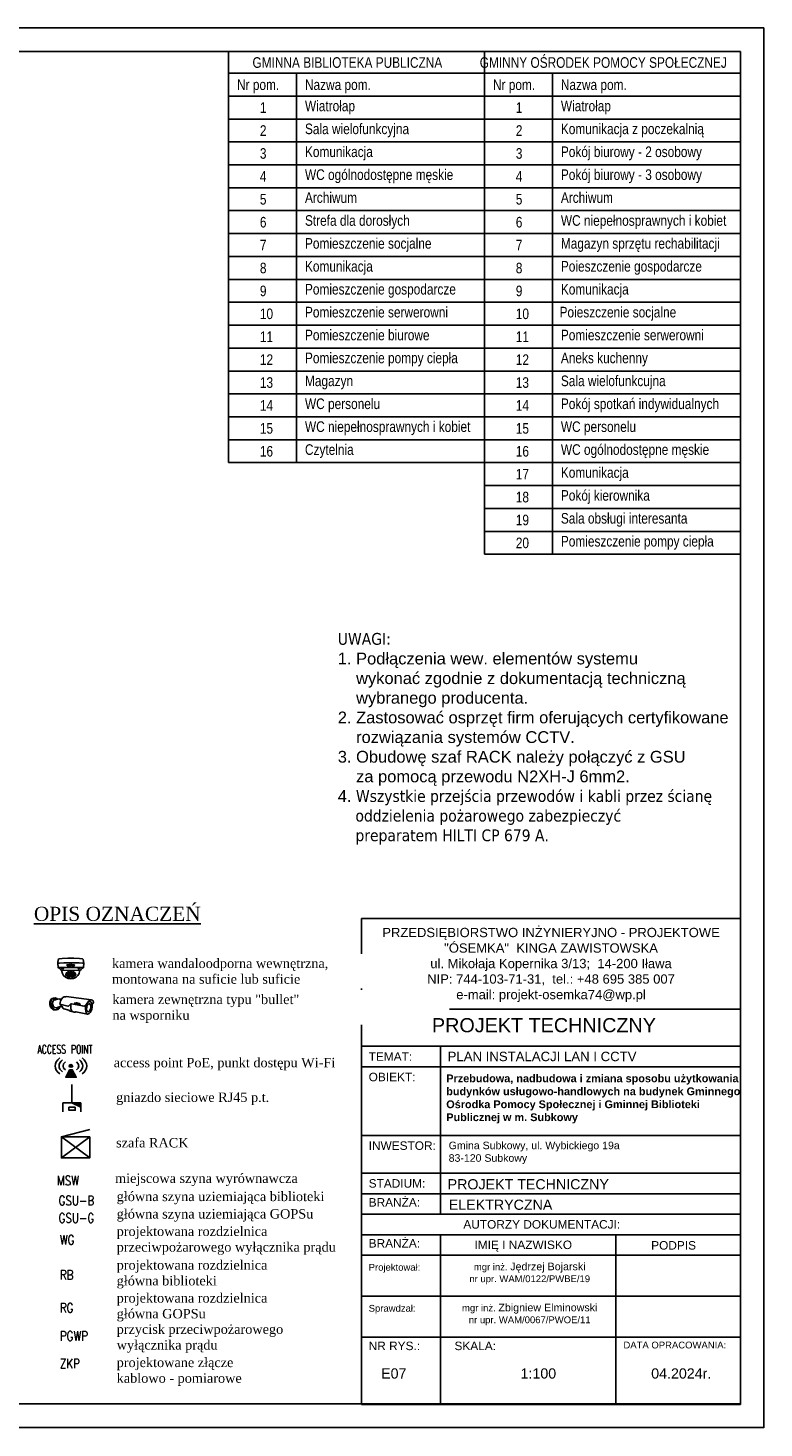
# Model space of a CAD drawing. Header units: inches. Extents: x 6268 to 12323, y 5221 to 42059.
# Tile 59 of 98: x 10608 to 12168, y 20561 to 23531. Entities that reach past the tile are written whole.
import ezdxf
from ezdxf.enums import TextEntityAlignment as Align

# ---------------------------------------------------------------- set-up
doc = ezdxf.new("R2010")
doc.units = ezdxf.units.IN
doc.header["$MEASUREMENT"] = 0
doc.layers.add('CP_LINENORM', color=253, linetype='Continuous')
doc.styles.add('Cienka', font='romans.shx')
doc.styles.add('CP_ATTR', font='romans.shx')
doc.styles.get("Standard").update_dxf_attribs({"font": 'txt.shx'})

# ---------------------------------------------------------------- blocks, each defined once
blk = doc.blocks.new('cp_num_el')
at = {"linetype": 'ByBlock', "style": 'CP_ATTR', "width": 0.8, "flags": 12}
blk.add_attdef('VAL', (0, 0), '', height=1, dxfattribs=at)
blk = doc.blocks.new('CPEL_D181')
h = blk.add_hatch(color=256)
h.paths.add_polyline_path([(-0.2, -0.5), (-0.2, -0.4), (0, -0.4)])
h.paths.add_polyline_path([(-0.092, -0.418), (-0.092, -0.418), (-0.092, -0.418), (-0.092, -0.418)], flags=24)
h.paths.add_polyline_path([(-0.092, -0.418), (-0.092, -0.419), (-0.092, -0.419), (-0.092, -0.418)], flags=24)
h.paths.add_polyline_path([(-0.092, -0.418), (-0.092, -0.418), (-0.091, -0.418), (-0.091, -0.418)], flags=24)
h.paths.add_polyline_path([(-0.092, -0.418), (-0.092, -0.418), (-0.091, -0.418), (-0.091, -0.418)], flags=24)
h.paths.add_polyline_path([(-0.092, -0.418), (-0.092, -0.419), (-0.091, -0.419), (-0.091, -0.418)], flags=24)
h.paths.add_polyline_path([(-0.092, -0.418), (-0.092, -0.418), (-0.092, -0.418), (-0.092, -0.418)], flags=24)
h.paths.add_polyline_path([(-0.092, -0.419), (-0.092, -0.419), (-0.091, -0.419), (-0.091, -0.419)], flags=24)
h.paths.add_polyline_path([(-0.092, -0.419), (-0.092, -0.419), (-0.092, -0.419), (-0.092, -0.419)], flags=24)
h.paths.add_polyline_path([(-0.092, -0.419), (-0.092, -0.419), (-0.091, -0.419), (-0.091, -0.419)], flags=24)
h.paths.add_polyline_path([(-0.092, -0.418), (-0.092, -0.419), (-0.091, -0.419), (-0.091, -0.418)], flags=24)
h.paths.add_polyline_path([(-0.092, -0.418), (-0.092, -0.418), (-0.092, -0.418), (-0.092, -0.418)], flags=24)
h.paths.add_polyline_path([(-0.092, -0.418), (-0.092, -0.418), (-0.091, -0.418), (-0.091, -0.418)], flags=24)
for p, q in [((0, 0), (0, -0.4)), ((-0.2, -0.6), (-0.2, -0.4)), ((-0.2, -0.4), (0.2, -0.4)), ((0, -0.4), (-0.2, -0.5)), ((0.2, -0.4), (0.2, -0.6))]:
    blk.add_line(p, q)
blk.add_lwpolyline([(-0.075, -0.5), (0.067, -0.5), (0.067, -0.567), (-0.075, -0.567)], close=True)
at = {"linetype": 'ByBlock', "style": 'CP_ATTR', "flags": 9}
for tag, p in [('NAME', (-0.092, -0.418)), ('GROUP', (-0.092, -0.418)), ('NUMBER', (-0.092, -0.418)), ('PRODUCER', (-0.092, -0.418)), ('ARTICLE', (-0.092, -0.418)), ('CHARACTER', (-0.092, -0.418)), ('VOLTAGE', (-0.092, -0.419)), ('WEIGHT', (-0.092, -0.418)), ('OTHER', (-0.092, -0.418)), ('PRODUCT-TYPE', (-0.092, -0.419)), ('ORDER-NO', (-0.092, -0.419)), ('POWER', (-0.092, -0.419))]:
    blk.add_attdef(tag, text='', height=0.00005, dxfattribs=at).set_placement(p, align=Align.MIDDLE_LEFT)
blk = doc.blocks.new('CPEL_1090')
h = blk.add_hatch(color=256)
edge = h.paths.add_edge_path()
edge.add_arc((0, 0), 0.0707, 0, 360)
blk.add_hatch(color=256).paths.add_polyline_path([(-0.05, -0.2), (0.05, -0.2), (0.2, -0.6), (-0.2, -0.6)])
blk.add_lwpolyline([(-0.05, -0.2), (0.05, -0.2), (0.2, -0.6), (-0.2, -0.6), (-0.05, -0.2)])
blk.add_circle((0, 0), 0.0707)
for radius, start, end in [(0.6, 135, 225), (0.45, 135, 225), (0.3, 135, 225), (0.3, 315, 45), (0.45, 315, 45), (0.6, 315, 45)]:
    blk.add_arc((0, 0), radius, start, end)
at = {"linetype": 'ByBlock', "style": 'CP_ATTR', "flags": 9}
for tag, p in [('NAME', (-0.092, -0.018)), ('GROUP', (-0.092, -0.018)), ('NUMBER', (-0.092, -0.018)), ('PRODUCER', (-0.092, -0.018)), ('ARTICLE', (-0.092, -0.018)), ('CHARACTER', (-0.092, -0.018)), ('VOLTAGE', (-0.092, -0.019)), ('WEIGHT', (-0.092, -0.018)), ('OTHER', (-0.092, -0.018)), ('PRODUCT-TYPE', (-0.092, -0.019)), ('ORDER-NO', (-0.092, -0.019)), ('POWER', (-0.092, -0.019))]:
    blk.add_attdef(tag, text='', height=0.00005, dxfattribs=at).set_placement(p, align=Align.MIDDLE_LEFT)
blk = doc.blocks.new('AAT_KOPUŁKA WANDAL.')
for points in [[(136, -97), (106, -93), (76, -53), (38, -21), (0, 0), (-7, 149), (9, 280), (40, 307), (144, 319), (342, 328), (450, 328)], [(-7, 149), (51, 157), (207, 161), (457, 166), (742, 161), (861, 158), (909, 149)], [(0, 0), (194, 0), (553, 3), (902, 0)], [(410, 113), (436, 113), (452, 84)], [(410, 113), (443, 47), (451, 47)], [(767, -97), (796, -93), (826, -53), (864, -21), (902, 0), (909, 149), (894, 280), (863, 307), (759, 319), (560, 328), (452, 328)], [(493, 113), (467, 113), (452, 84)], [(493, 113), (460, 47), (452, 47)], [(450, -398), (360, -390), (264, -343), (197, -283), (157, -211), (139, -139), (136, -97), (450, -105)], [(452, -398), (542, -390), (639, -343), (705, -283), (745, -211), (763, -139), (767, -97), (452, -105)]]:
    blk.add_lwpolyline(points)
for points in [[(318, 55), (318, 100), (332, 100), (350, 80), (350, 100), (369, 100), (369, 55), (350, 55), (335, 70), (335, 55)], [(492, 100), (492, 63), (503, 55), (524, 55), (533, 64), (533, 100), (519, 100), (519, 72), (512, 66), (508, 72), (508, 100)], [(578, 90), (570, 99), (550, 100), (540, 88), (540, 79), (566, 73), (565, 64), (549, 63), (544, 71), (540, 66), (538, 59), (544, 55), (573, 55), (577, 65), (576, 73), (567, 82), (551, 84), (550, 89), (562, 89), (569, 87), (577, 85)], [(144, -39), (161, -55), (177, -65), (190, -64), (191, -54), (179, -40), (163, -30), (146, -24), (139, -24), (137, -29), (140, -36)], [(307, -260), (300, -247), (288, -241), (272, -245), (267, -258), (272, -270), (281, -277), (296, -277), (303, -273), (307, -265)], [(330, -205), (321, -192), (309, -186), (293, -190), (287, -205), (292, -221), (303, -228), (320, -228), (329, -220), (331, -211)], [(358, -307), (351, -293), (340, -288), (323, -291), (318, -304), (323, -316), (332, -323), (348, -324), (354, -319), (358, -311)], [(361, -256), (355, -242), (343, -237), (326, -240), (321, -253), (326, -265), (335, -272), (351, -272), (357, -268), (361, -260)], [(389, -163), (380, -149), (368, -144), (352, -147), (346, -163), (351, -179), (362, -185), (379, -185), (388, -177), (390, -169)], [(400, -219), (391, -206), (379, -201), (363, -204), (357, -220), (363, -236), (373, -242), (390, -242), (399, -234), (401, -226)], [(400, -334), (390, -332), (374, -333), (370, -339), (374, -345), (387, -351), (403, -354), (416, -351), (418, -344), (411, -339)], [(447, -253), (421, -258), (401, -273), (392, -286), (391, -305), (405, -321), (430, -330), (449, -331), (474, -328), (499, -312), (508, -295), (505, -280), (488, -262), (462, -255)], [(452, -275), (433, -277), (418, -286), (417, -296), (419, -307), (430, -314), (447, -316), (470, -313), (482, -302), (483, -287), (468, -276)], [(446, -126), (435, -131), (427, -143), (424, -154), (427, -169), (434, -178), (448, -182), (462, -177), (470, -159), (469, -143), (462, -135), (454, -127)], [(447, -188), (433, -193), (428, -202), (426, -218), (432, -228), (442, -232), (459, -231), (468, -219), (470, -209), (463, -196), (456, -191)], [(500, -334), (510, -332), (525, -333), (530, -339), (526, -345), (512, -351), (497, -354), (484, -351), (482, -344), (489, -339)], [(500, -219), (508, -206), (520, -201), (537, -204), (543, -220), (537, -236), (527, -242), (510, -242), (500, -234), (499, -226)], [(511, -163), (520, -149), (532, -144), (548, -147), (554, -163), (548, -179), (538, -185), (521, -185), (512, -177), (510, -169)], [(539, -256), (545, -242), (557, -237), (573, -240), (578, -253), (574, -265), (565, -272), (549, -272), (542, -268), (539, -260)], [(542, -307), (548, -293), (560, -288), (577, -291), (582, -304), (577, -316), (568, -323), (552, -324), (546, -319), (542, -311)], [(570, -205), (579, -192), (591, -186), (607, -190), (613, -205), (608, -221), (597, -228), (580, -228), (571, -220), (569, -211)], [(593, -260), (600, -247), (611, -241), (628, -245), (633, -258), (628, -270), (619, -277), (603, -277), (597, -273), (593, -265)], [(758, -39), (741, -55), (726, -65), (712, -64), (712, -54), (723, -40), (739, -30), (756, -24), (763, -24), (765, -29), (762, -36)]]:
    blk.add_lwpolyline(points, close=True)
for centre, major_axis, ratio in [((394, 78), (0, -22.5), 0.882988), ((393, 78), (0, -9.47), 0.904762)]:
    blk.add_ellipse(centre, major_axis=major_axis, ratio=ratio)
blk = doc.blocks.new('AAT_BULLET')
for points in [[(-14790, 742), (-14939, 699), (-15073, 626), (-15215, 500), (-15330, 339), (-15399, 204), (-15449, 66), (-15468, -76), (-15453, -286), (-15361, -436), (-15204, -589), (-15073, -647), (-14893, -700), (-14956, -991), (-14981, -1432), (-14981, -1868), (-14858, -2488), (-14625, -3144), (-14324, -3745), (-13975, -4107), (-13735, -4236), (-13386, -4285), (-13104, -4168), (-12840, -3770), (-12705, -3254), (-12656, -2573), (-12686, -1911), (-12846, -1291), (-13134, -684), (-13502, -187), (-13827, 101), (-14024, 175), (-14251, 181), (-14496, 46), (-14699, -199), (-14870, -549), (-14893, -700)], [(-5854, 1982), (-14790, 742)], [(-14692, 755), (-14380, 728), (-14088, 601), (-13812, 363), (-13567, 57), (-13253, -357), (-13003, -760), (-12793, -1074), (-12435, -1327), (-12074, -1431), (-11546, -1400), (-7676, -689), (-7347, -765), (-7113, -1041), (-6911, -1280), (-6684, -1425), (-6408, -1413), (-3618, -782), (-3652, -258), (-3863, 451), (-4204, 1042), (-4660, 1559), (-5124, 1824), (-5373, 1878), (-5642, 1855), (-5854, 1982)], [(-4414, -1581), (-4053, -1527), (-3624, -1545), (-3293, -1655), (-2968, -1822), (-2359, -2068), (-1790, -1920), (-1250, -1351), (-1015, -586), (-1073, 141), (-1495, 622), (-3331, 1073), (-3483, 999), (-3802, 1048), (-4164, 973)], [(-2920, 972), (-2470, 1269), (-1950, 1436), (-1302, 1348), (-654, 867), (-389, 92), (-301, -713), (-605, -1577), (-1126, -2235), (-1734, -2637), (-2323, -2794), (-2981, -2608), (-3373, -2313), (-3628, -1832), (-3705, -1542)], [(-2323, -2794), (-1865, -2816), (-1264, -2736), (-699, -2319), (-258, -1675), (-6, -889), (0, 0), (-405, 877), (-889, 1215), (-1302, 1348)], [(-13386, -4285), (-9272, -3413), (-9036, -3551), (-8693, -3639), (-8251, -3521), (-7957, -3306), (-7692, -2913), (-7505, -2403), (-7437, -1922), (-7438, -1314), (-7512, -727)], [(-8693, -3639), (-7216, -3248), (-6719, -2886), (-4995, -2451), (-4645, -2132), (-4400, -1549), (-4119, -1354), (-3950, -1082), (-3932, -853)]]:
    blk.add_lwpolyline(points)
for points in [[(-1573, 1082), (-1853, 1066), (-2144, 951), (-2270, 902), (-2243, 836), (-2136, 808), (-1870, 809), (-1642, 848), (-1471, 878), (-1431, 967), (-1409, 1086)], [(-14298, -805), (-14518, -1400), (-14488, -2124), (-14328, -2633), (-14009, -3154), (-13690, -3418), (-13371, -3394), (-13114, -3062), (-13040, -2486), (-13089, -1817), (-13267, -1290), (-13543, -866), (-13819, -645), (-14101, -652)], [(-10685, -967), (-10574, -950), (-10579, -761), (-10443, -912), (-10323, -895), (-10361, -536), (-10469, -555), (-10469, -742), (-10586, -588), (-10711, -605)], [(-10057, -353), (-9748, -845), (-9554, -816), (-9431, -248), (-9606, -267), (-9676, -646), (-9880, -320)], [(-9422, -416), (-9403, -595), (-9369, -675), (-9307, -701), (-9166, -698), (-9096, -631), (-9103, -507), (-9108, -346), (-9221, -361), (-9209, -452), (-9206, -538), (-9228, -622), (-9295, -607), (-9309, -502), (-9321, -385)], [(-8799, -387), (-8873, -329), (-8981, -332), (-9046, -385), (-9060, -468), (-9034, -533), (-8924, -531), (-8886, -530), (-8909, -591), (-8971, -595), (-9017, -581), (-9048, -631), (-9010, -672), (-8919, -687), (-8825, -655), (-8770, -588), (-8773, -509), (-8789, -466), (-8895, -461), (-8974, -444), (-8957, -413), (-8868, -413), (-8837, -413)], [(-2680, -2371), (-2964, -2156), (-3079, -2003), (-3129, -1857), (-2977, -1872), (-2901, -1920), (-2838, -1979), (-2723, -2082), (-2663, -2216), (-2661, -2332)], [(-482, -268), (-605, -452), (-620, -770), (-629, -967), (-785, -1249), (-946, -1498), (-1038, -1686), (-1233, -1909), (-1145, -2081), (-909, -1864), (-743, -1561), (-494, -1037), (-442, -796), (-437, -386)]]:
    blk.add_lwpolyline(points, close=True)
for centre, radius in [((-10131, -684), 174), ((-10129, -689), 85.6)]:
    blk.add_circle(centre, radius)

msp = doc.modelspace()

# ---------------------------------------------------------------- linework, layer by layer
at = {"linetype": 'Continuous'}
for p, q in [((6468.073, 23480.607), (12118.073, 23480.607)), ((12118.073, 20610.607), (12118.073, 23480.607)), ((6468.073, 20611.607), (12118.073, 20611.607))]:
    msp.add_line(p, q, dxfattribs=at)
for p, q in [((11032.77, 23480.607), (11575.422, 23480.607)), ((11032.77, 23480.607), (11575.422, 23480.607)), ((11032.77, 22608.507), (11032.77, 23480.607)), ((11575.422, 23480.607), (12118.073, 23480.607)), ((11575.422, 22414.107), (11575.422, 23480.607)), ((11575.422, 23480.607), (12118.073, 23480.607)), ((11575.422, 23480.607), (12118.073, 23480.607)), ((12118.073, 22414.107), (12118.073, 23480.607)), ((11032.77, 23434.707), (11575.422, 23434.707)), ((11032.77, 23434.707), (11575.422, 23434.707)), ((11176.77, 22608.507), (11176.77, 23434.707)), ((11575.422, 23434.707), (12118.073, 23434.707)), ((11575.422, 23434.707), (12118.073, 23434.707)), ((11719.422, 22414.107), (11719.422, 23434.707)), ((11032.77, 23386.107), (11575.422, 23386.107)), ((11032.77, 23386.107), (11575.422, 23386.107)), ((11575.422, 23386.107), (12118.073, 23386.107)), ((11575.422, 23386.107), (12118.073, 23386.107)), ((11032.77, 23337.507), (11575.422, 23337.507)), ((11575.422, 23337.507), (12118.073, 23337.507)), ((11032.77, 23288.907), (11575.422, 23288.907)), ((11575.422, 23288.907), (12118.073, 23288.907)), ((11032.77, 23240.307), (11575.422, 23240.307)), ((11575.422, 23240.307), (12118.073, 23240.307)), ((11032.77, 23191.707), (11575.422, 23191.707)), ((11575.422, 23191.707), (12118.073, 23191.707)), ((11032.77, 23143.107), (11575.422, 23143.107)), ((11575.422, 23143.107), (12118.073, 23143.107)), ((11032.77, 23094.507), (11575.422, 23094.507)), ((11575.422, 23094.507), (12118.073, 23094.507)), ((11032.77, 23045.907), (11575.422, 23045.907)), ((11575.422, 23045.907), (12118.073, 23045.907)), ((11032.77, 22997.307), (11575.422, 22997.307)), ((11575.422, 22997.307), (12118.073, 22997.307)), ((11032.77, 22948.707), (11575.422, 22948.707)), ((11575.422, 22948.707), (12118.073, 22948.707)), ((11032.77, 22900.107), (11575.422, 22900.107)), ((11575.422, 22900.107), (12118.073, 22900.107)), ((11032.77, 22851.507), (11575.422, 22851.507)), ((11575.422, 22851.507), (12118.073, 22851.507)), ((11032.77, 22802.907), (11575.422, 22802.907)), ((11575.422, 22802.907), (12118.073, 22802.907)), ((11032.77, 22754.307), (11575.422, 22754.307)), ((11575.422, 22754.307), (12118.073, 22754.307)), ((11032.77, 22705.707), (11575.422, 22705.707)), ((11575.422, 22705.707), (12118.073, 22705.707)), ((11032.77, 22657.107), (11575.422, 22657.107)), ((11575.422, 22657.107), (12118.073, 22657.107)), ((11032.77, 22608.507), (11575.422, 22608.507)), ((11575.422, 22608.507), (12118.073, 22608.507)), ((11575.422, 22559.907), (12118.073, 22559.907)), ((11575.422, 22511.307), (12118.073, 22511.307)), ((11575.422, 22462.707), (12118.073, 22462.707)), ((11575.422, 22414.107), (12118.073, 22414.107)), ((11314.606, 21641.492), (12118.073, 21641.492)), ((11314.606, 20753.092), (11314.606, 21641.492)), ((12118.073, 20610.607), (12118.073, 21641.492)), ((11314.606, 21449.454), (12118.073, 21449.454)), ((11314.606, 21370.479), (12118.073, 21370.479)), ((11482.209, 21014.113), (11482.209, 21370.479)), ((11314.606, 21327.042), (12118.073, 21327.042)), ((10678.387, 21178.647), (10738.256, 21194.028)), ((10738.387, 21178.647), (10678.387, 21133.647)), ((10678.387, 21178.647), (10738.387, 21133.647)), ((11314.606, 21181.457), (12118.073, 21181.457)), ((11314.606, 21100.985), (12118.073, 21100.985)), ((11314.606, 21057.549), (12118.073, 21057.549)), ((11314.606, 21014.113), (12118.073, 21014.113)), ((11314.606, 20970.677), (12118.073, 20970.677)), ((11482.209, 20753.092), (11482.209, 20970.677)), ((11853.681, 20753.092), (11853.681, 20970.677)), ((11314.606, 20927.24), (12118.073, 20927.24)), ((11314.606, 20840.166), (12118.073, 20840.166)), ((11314.606, 20610.607), (11314.606, 20753.092)), ((11314.606, 20753.092), (12118.073, 20753.092)), ((11314.606, 20753.092), (12118.073, 20753.092)), ((11482.209, 20610.607), (11482.209, 20753.092)), ((11853.681, 20610.607), (11853.681, 20753.092)), ((11314.606, 20610.607), (12118.073, 20610.607))]:
    msp.add_line(p, q)
msp.add_lwpolyline([(10738.387, 21178.647), (10678.387, 21178.647), (10678.387, 21133.647), (10738.387, 21133.647)], close=True)
at = {"layer": 'CP_LINENORM', "linetype": 'Continuous'}
for p, q in [((6268.073, 23530.607), (12168.073, 23530.607)), ((12168.073, 20560.607), (12168.073, 23530.607)), ((12168.073, 20560.607), (12168.073, 23530.607)), ((6268.073, 20561.607), (12168.073, 20561.607))]:
    msp.add_line(p, q, dxfattribs=at)

# ---------------------------------------------------------------- block references
for name, p, xscale, yscale, zscale in [('AAT_KOPUŁKA WANDAL.', (10671.147, 21537.524), 0.06000000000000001, 0.06000000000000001, 0.06000000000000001), ('AAT_BULLET', (10653.545, 21464.302), -0.006000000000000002, 0.006000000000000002, 0.006000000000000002), ('CPEL_1090', (10698.613, 21328.609), 56, 40, 39), ('CPEL_D181', (10700.533, 21289.033), -96, 96, 96)]:
    msp.add_blockref(name, p, dxfattribs=dict(xscale=xscale, yscale=yscale, zscale=zscale))
at = {"xscale": 20, "yscale": 20, "zscale": 20}
for p, values in [((10668.941, 21075.769, 482.083), {'VAL': 'MSW'}), ((10672.412, 21033.067, 482.083), {'VAL': 'GSU-B'}), ((10672.412, 20996.154, 482.083), {'VAL': 'GSU-G'}), ((10675.092, 20949.742), {'VAL': 'WG'}), ((10675.092, 20875.338), {'VAL': 'RB'}), ((10675.092, 20805.394), {'VAL': 'RG'}), ((10675.092, 20745.78), {'VAL': 'PGWP'}), ((10675.092, 20687.246), {'VAL': 'ZKP'})]:
    msp.add_blockref('cp_num_el', p, dxfattribs=at).add_auto_attribs(values)

# ---------------------------------------------------------------- texts
at = {"width": 0.66}
msp.add_text('ACCESS POINT', height=18, dxfattribs=at).set_placement((10627.541, 21354.893))
at = {"char_height": 22.5, "style": 'Cienka'}
for s, insert, width, attachment_point in [('\\pxqc;{\\fArial|b0|i0|c238|p0;\\W0.8;GMINNA BIBLIOTEKA PUBLICZNA}', (11284.682, 23457.207), 630.51934, 5), ('\\pxqc;{\\fArial|b0|i0|c238|p0;\\W0.8;GMINNY OŚRODEK POMOCY SPOŁECZNEJ}', (11827.334, 23457.207), 630.51934, 5), ('\\pxql;{\\fArial|b0|i0|c238|p0;\\W0.8;Nr pom.}', (11050.77, 23421.507), 120.17581, 1), ('\\pxql;{\\fArial|b0|i0|c238|p0;\\W0.8;Nazwa pom.}', (11194.77, 23421.507), 167.22409, 1), ('\\pxql;{\\fArial|b0|i0|c238|p0;\\W0.8;Nr pom.}', (11593.422, 23421.507), 120.17581, 1), ('\\pxql;{\\fArial|b0|i0|c238|p0;\\W0.8;Nazwa pom.}', (11737.422, 23421.507), 167.22409, 1), ('{\\fArial|b0|i0|c238|p0;\\W0.8;1}', (11099.185, 23372.907), 46.66394, 1), ('{\\fArial|b0|i0|c238|p0;\\W0.8;1}', (11641.836, 23372.907), 46.66394, 1), ('{\\fArial|b0|i0|c238|p0;\\W0.8;2}', (11099.185, 23324.307), 46.66394, 1), ('{\\fArial|b0|i0|c238|p0;\\W0.8;2}', (11641.836, 23324.307), 46.66394, 1), ('{\\fArial|b0|i0|c238|p0;\\W0.8;3}', (11099.185, 23275.707), 46.66394, 1), ('{\\fArial|b0|i0|c238|p0;\\W0.8;3}', (11641.836, 23275.707), 46.66394, 1), ('{\\fArial|b0|i0|c238|p0;\\W0.8;4}', (11099.185, 23227.107), 46.66394, 1), ('{\\fArial|b0|i0|c238|p0;\\W0.8;4}', (11641.836, 23227.107), 46.66394, 1), ('{\\fArial|b0|i0|c238|p0;\\W0.8;5}', (11099.185, 23178.507), 46.66394, 1), ('{\\fArial|b0|i0|c238|p0;\\W0.8;5}', (11641.836, 23178.507), 46.66394, 1), ('{\\fArial|b0|i0|c238|p0;\\W0.8;6}', (11099.185, 23129.907), 46.66394, 1), ('{\\fArial|b0|i0|c238|p0;\\W0.8;6}', (11641.836, 23129.907), 46.66394, 1), ('{\\fArial|b0|i0|c238|p0;\\W0.8;7}', (11099.185, 23081.307), 46.66394, 1), ('{\\fArial|b0|i0|c238|p0;\\W0.8;7}', (11641.836, 23081.307), 46.66394, 1), ('{\\fArial|b0|i0|c238|p0;\\W0.8;8}', (11099.185, 23032.707), 46.66394, 1), ('{\\fArial|b0|i0|c238|p0;\\W0.8;8}', (11641.836, 23032.707), 46.66394, 1), ('{\\fArial|b0|i0|c238|p0;\\W0.8;9}', (11099.185, 22984.107), 46.66394, 1), ('{\\fArial|b0|i0|c238|p0;\\W0.8;9}', (11641.836, 22984.107), 46.66394, 1), ('{\\fArial|b0|i0|c238|p0;\\W0.8;10}', (11641.836, 22935.507), 46.66394, 1), ('{\\fArial|b0|i0|c238|p0;\\W0.8;11}', (11099.185, 22886.907), 46.66394, 1), ('{\\fArial|b0|i0|c238|p0;\\W0.8;11}', (11641.836, 22886.907), 46.66394, 1), ('{\\fArial|b0|i0|c238|p0;\\W0.8;12}', (11099.185, 22838.307), 46.66394, 1), ('{\\fArial|b0|i0|c238|p0;\\W0.8;12}', (11641.836, 22838.307), 46.66394, 1), ('{\\fArial|b0|i0|c238|p0;\\W0.8;13}', (11099.185, 22789.707), 46.66394, 1), ('{\\fArial|b0|i0|c238|p0;\\W0.8;13}', (11641.836, 22789.707), 46.66394, 1), ('{\\fArial|b0|i0|c238|p0;\\W0.8;14}', (11099.185, 22741.107), 46.66394, 1), ('{\\fArial|b0|i0|c238|p0;\\W0.8;14}', (11641.836, 22741.107), 46.66394, 1), ('{\\fArial|b0|i0|c238|p0;\\W0.8;15}', (11099.185, 22692.507), 46.66394, 1), ('{\\fArial|b0|i0|c238|p0;\\W0.8;15}', (11641.836, 22692.507), 46.66394, 1), ('{\\fArial|b0|i0|c238|p0;\\W0.8;16}', (11099.185, 22643.907), 46.66394, 1), ('{\\fArial|b0|i0|c238|p0;\\W0.8;16}', (11641.836, 22643.907), 46.66394, 1), ('{\\fArial|b0|i0|c238|p0;\\W0.8;17}', (11641.836, 22595.307), 46.66394, 1), ('{\\fArial|b0|i0|c238|p0;\\W0.8;18}', (11641.836, 22546.707), 46.66394, 1), ('{\\fArial|b0|i0|c238|p0;\\W0.8;19}', (11641.836, 22498.107), 46.66394, 1), ('{\\fArial|b0|i0|c238|p0;\\W0.8;20}', (11641.836, 22449.507), 46.66394, 1)]:
    msp.add_mtext(s, dxfattribs=dict(at, insert=insert, width=width, attachment_point=attachment_point))
at = {"char_height": 22.5, "attachment_point": 1, "style": 'Cienka'}
for s, insert in [('{\\fArial|b0|i0|c238|p0;\\W0.8;Wiatrołap}', (11194.77, 23376.507)), ('{\\fArial|b0|i0|c238|p0;\\W0.8;Wiatrołap}', (11737.422, 23376.507)), ('{\\fArial|b0|i0|c238|p0;\\W0.8;Sala wielofunkcyjna}', (11194.77, 23327.907)), ('{\\fArial|b0|i0|c238|p0;\\W0.8;Komunikacja z poczekalnią}', (11737.422, 23327.907)), ('{\\fArial|b0|i0|c238|p0;\\W0.8;Komunikacja}', (11194.77, 23279.307)), ('{\\fArial|b0|i0|c238|p0;\\W0.8;Pokój biurowy - 2 osobowy}', (11737.422, 23279.307)), ('{\\fArial|b0|i0|c238|p0;\\W0.8;WC ogólnodostępne męskie}', (11194.77, 23230.707)), ('{\\fArial|b0|i0|c238|p0;\\W0.8;Pokój biurowy - 3 osobowy}', (11737.422, 23230.707)), ('{\\fArial|b0|i0|c238|p0;\\W0.8;Archiwum}', (11194.77, 23182.107)), ('{\\fArial|b0|i0|c238|p0;\\W0.8;Archiwum}', (11737.422, 23182.107)), ('{\\fArial|b0|i0|c238|p0;\\W0.8;Strefa dla dorosłych}', (11194.77, 23133.507)), ('{\\fArial|b0|i0|c238|p0;\\W0.8;WC niepełnosprawnych i kobiet', (11737.422, 23133.507)), ('{\\fArial|b0|i0|c238|p0;\\W0.8;Pomieszczenie socjalne}', (11194.77, 23084.907)), ('{\\fArial|b0|i0|c238|p0;\\W0.8;Magazyn sprzętu rechabilitacji}', (11737.422, 23084.907)), ('{\\fArial|b0|i0|c238|p0;\\W0.8;Komunikacja}', (11194.77, 23036.307)), ('{\\fArial|b0|i0|c238|p0;\\W0.8;Poieszczenie gospodarcze}', (11737.422, 23036.307)), ('{\\fArial|b0|i0|c238|p0;\\W0.8;Pomieszczenie gospodarcze}', (11194.77, 22987.707)), ('{\\fArial|b0|i0|c238|p0;\\W0.8;Komunikacja}', (11737.422, 22987.707)), ('{\\fArial|b0|i0|c238|p0;\\W0.8;10}', (11099.185, 22935.507)), ('{\\fArial|b0|i0|c238|p0;\\W0.8;Pomieszczenie serwerowni}', (11194.77, 22939.107)), ('{\\fArial|b0|i0|c238|p0;\\W0.8;Poieszczenie socjalne}', (11734.624, 22939.107)), ('{\\fArial|b0|i0|c238|p0;\\W0.8;Pomieszczenie biurowe}', (11194.77, 22890.507)), ('{\\fArial|b0|i0|c238|p0;\\W0.8;Pomieszczenie serwerowni}', (11737.422, 22890.507)), ('{\\fArial|b0|i0|c238|p0;\\W0.8;Pomieszczenie pompy ciepła}', (11194.77, 22841.907)), ('{\\fArial|b0|i0|c238|p0;\\W0.8;Aneks kuchenny}', (11737.422, 22841.907)), ('{\\fArial|b0|i0|c238|p0;\\W0.8;Magazyn}', (11194.77, 22793.307)), ('{\\fArial|b0|i0|c238|p0;\\W0.8;Sala wielofunkcujna}', (11737.422, 22793.307)), ('{\\fArial|b0|i0|c238|p0;\\W0.8;WC personelu}', (11194.77, 22744.707)), ('{\\fArial|b0|i0|c238|p0;\\W0.8;Pokój spotkań indywidualnych}', (11737.422, 22744.707)), ('{\\fArial|b0|i0|c238|p0;\\W0.8;WC niepełnosprawnych i kobiet}', (11194.77, 22696.107)), ('{\\fArial|b0|i0|c238|p0;\\W0.8;WC personelu}', (11737.422, 22696.107)), ('{\\fArial|b0|i0|c238|p0;\\W0.8;Czytelnia}', (11194.77, 22647.507)), ('{\\fArial|b0|i0|c238|p0;\\W0.8;WC ogólnodostępne męskie', (11737.422, 22647.507)), ('{\\fArial|b0|i0|c238|p0;\\W0.8;Komunikacja}', (11737.422, 22598.907)), ('{\\fArial|b0|i0|c238|p0;\\W0.8;Pokój kierownika}', (11737.422, 22550.307)), ('{\\fArial|b0|i0|c238|p0;\\W0.8;Sala obsługi interesanta}', (11737.422, 22501.707)), ('{\\fArial|b0|i0|c238|p0;\\W0.8;Pomieszczenie pompy ciepła}', (11737.422, 22453.107))]:
    msp.add_mtext(s, dxfattribs=dict(at, insert=insert))
at = {"attachment_point": 1}
for s, insert, char_height, width in [('{\\fTahoma|b0|i0|c238|p34;UWAGI:\\P\\fArial|b0|i0|c238|p34;1. Podłączenia wew. elementów systemu \\P    wykonać zgodnie z dokumentacją techniczną \\P    wybranego producenta.\\P2. Zastosować osprzęt firm oferujących certyfikowane\\P    rozwiązania systemów CCTV.\\P3. Obudowę szaf RACK należy połączyć z GSU\\P    za pomocą przewodu N2XH-J 6mm2.\\P4.\\fTahoma|b0|i0|c238|p34; Wszystkie przejścia przewodów i kabli przez ścianę \\P    oddzielenia pożarowego zabezpieczyć \\P    preparatem HILTI CP 679 A.}', (11264.345, 22247.184), 25, 1514.0808), ('\\fTimes New Roman|b0|i0|c0|p0;\\LOPIS OZNACZEŃ\\l\\P', (10619.983, 21666.441), 30, 514.50615), ('{\\fTimes New Roman|b0|i0|c238|p18;access point PoE, punkt dostępu Wi-Fi}', (10789.185, 21345.812), 20, 704.36328), ('{\\fTimes New Roman|b0|i0|c238|p18;gniazdo sieciowe RJ45 p.t.}', (10794.329, 21272.287), 20, 704.36328), ('{\\fTimes New Roman|b0|i0|c238|p18;szafa RACK}', (10794.329, 21175.81), 20, 704.36328), ('{\\fTimes New Roman|b0|i0|c238|p18;miejscowa szyna wyrównawcza}', (10792.085, 21100.461), 20, 704.36328), ('{\\fTimes New Roman|b0|i0|c238|p18;główna szyna uziemiająca biblioteki}', (10795.556, 21061.904), 20, 704.36328), ('{\\fTimes New Roman|b0|i0|c238|p18;główna szyna uziemiająca GOPSu', (10795.556, 21024.991), 20, 704.36328), ('{\\fTimes New Roman|b0|i0|c238|p18;projektowana rozdzielnica \\Pprzeciwpożarowego wyłącznika prądu}', (10795.556, 20987.969), 20, 704.36328), ('{\\fTimes New Roman|b0|i0|c238|p18;projektowana rozdzielnica \\Pgłówna biblioteki}', (10795.556, 20916.469), 20, 704.36328), ('{\\fTimes New Roman|b0|i0|c238|p18;projektowana rozdzielnica \\Pgłówna GOPSu', (10795.556, 20846.525), 20, 704.36328), ('{\\fTimes New Roman|b0|i0|c238|p18;przycisk przeciwpożarowego \\Pwyłącznika prądu}', (10795.556, 20780.349), 20, 704.36328), ('{\\fTimes New Roman|b0|i0|c238|p18;projektowane złącze \\Pkablowo - pomiarowe}', (10795.556, 20709.776), 20, 704.36328)]:
    msp.add_mtext(s, dxfattribs=dict(at, insert=insert, char_height=char_height, width=width))
at = {"ltscale": 24}
for s, insert, char_height, width, attachment_point in [('{\\fArial|b0|i0|c238|p34;PRZEDSIĘBIORSTWO INŻYNIERYJNO - PROJEKTOWE\\P"ÓSEMKA"  KINGA ZAWISTOWSKA\\Pul. Mikołaja Kopernika 3/13;  14-200 Iława\\PNIP: 744-103-71-31,  tel.: +48 695 385 007\\Pe-mail: projekt-osemka74@wp.pl}', (11716.561, 21542.99), 19.74375, 781.72017, 5), ('{\\fArial|b0|i0|c238|p34;PROJEKT TECHNICZNY}', (11464.049, 21430.154), 30, 9900.34452, 1), ('{\\fArial|b0|i0|c238|p34;TEMAT:}', (11329.853, 21357.591), 18, 136.70026, 1), ('{\\fArial|b0|i0|c238|p34;PLAN INSTALACJI LAN I CCTV ', (11497.235, 21358.817), 20, 641.45159, 1), ('{\\fArial|b0|i0|c238|p34;OBIEKT:}', (11329.853, 21314.235), 18, 136.70026, 1), ('\\pxsa0.416667,ql;{\\fArial|b1|i0|c238|p34;\\fArial|b1|i0|c238|p34;\\H1x;Przebudowa, nadbudowa i zmiana sposobu użytkowania budynków usługowo-handlowych na budynek Gminnego Ośrodka Pomocy Społecznej i Gminnej Biblioteki Publicznej w m. Subkowy}', (11494.351, 21310.629), 16.5, 630.2818, 1), ('{\\fArial|b0|i0|c238|p34;INWESTOR:}', (11329.853, 21168.65), 18, 136.70026, 1), ('\\pxa0.5,sm1,ql;{\\fArial|b0|i0|c238|p34;Gmina Subkowy, ul. Wybickiego 19a\\P83-120 Subkowy', (11499.469, 21168.041), 16, 599.51142, 1), ('{\\fArial|b0|i0|c238|p34;STADIUM:}', (11329.853, 21088.492), 18, 136.70026, 1), ('{\\fArial|b0|i0|c238|p34;PROJEKT TECHNICZNY}', (11497.285, 21088.492), 21.6, 490.72064, 1), ('{\\fArial|b0|i0|c238|p34;BRANŻA:}', (11329.853, 21048.26), 18, 136.70026, 1), ('{\\fArial|b0|i0|c238|p34;ELEKTRYCZNA}', (11499.734, 21045.056), 21.6, 490.72064, 1), ('\\pxqc;{\\fArial|b0|i0|c238|p34;AUTORZY DOKUMENTACJI:}', (11322.911, 21001.584), 18, 747.89996, 1), ('{\\fArial|b0|i0|c238|p34;BRANŻA:}', (11329.853, 20961.387), 18, 136.70026, 1), ('\\pxi0.77356;{\\fArial|b0|i0|c238|p34;IMIĘ I NAZWISKO}', (11540.389, 20958.205), 18, 253.42015, 1), ('{\\fArial|b0|i0|c238|p34;PODPIS}', (11928.904, 20957.101), 18, 136.70026, 1), ('{\\fArial|b0|i0|c238|p34;Projektował:}', (11329.853, 20908.81), 14.4, 136.70026, 1), ('{\\fArial|b0|i0|c238|p34;mgr\\~inż. \\H1.125x;Jędrzej Bojarski\\H0.88889x;\\Pnr upr. WAM/0122/PWBE/19}', (11671.316, 20911.403), 14.4, 303.17459, 2), ('{\\fArial|b0|i0|c238|p34;Sprawdzał:}', (11329.853, 20821.736), 14.4, 136.70026, 1), ('{\\fArial|b0|i0|c238|p34;mgr\\~inż. \\H1.125x;Zbigniew Elminowski\\P\\H0.88889x;nr upr. WAM/0067/PWOE/11}', (11671.316, 20824.329), 14.4, 303.17459, 2), ('{\\fArial|b0|i0|c238|p34;NR RYS.:}', (11329.853, 20743.802), 18, 136.70026, 1), ('{\\fArial|b0|i0|c238|p34;SKALA:}', (11511.772, 20743.802), 18, 136.70026, 1), ('{\\fArial|b0|i0|c238|p34;DATA OPRACOWANIA:}', (11870.093, 20743.802), 14.4, 278.30723, 1), ('{\\fArial|b0|i0|c238|p34;E07}', (11356.247, 20687.141), 21.6, 136.70026, 1), ('{\\fArial|b0|i0|c238|p34;1:100}', (11651.902, 20687.141), 21.6, 136.70026, 1), ('{\\fArial|b0|i0|c238|p34;04.2024r.}', (11928.904, 20687.136), 21.6, 136.70026, 1)]:
    msp.add_mtext(s, dxfattribs=dict(at, insert=insert, char_height=char_height, width=width, attachment_point=attachment_point))

# ---------------------------------------------------------------- next in the draw order: texts
at = {"insert": (10785.511, 21556.348), "char_height": 20, "width": 739.73474, "attachment_point": 1, "bg_fill": 2}
msp.add_mtext('{\\fTimes New Roman|b0|i0|c238|p0;kamera wandaloodporna wewnętrzna, \\Pmontowana na suficie lub suficie}', dxfattribs=at)

# ---------------------------------------------------------------- next in the draw order: texts
at = {"insert": (10786.525, 21479.93), "char_height": 20, "width": 704.36328, "attachment_point": 1, "bg_fill": 2}
msp.add_mtext('{\\fTimes New Roman|b0|i0|c238|p0;kamera zewnętrzna typu "bullet" \\Pna wsporniku }', dxfattribs=at)

doc.saveas('drawing.dxf')
